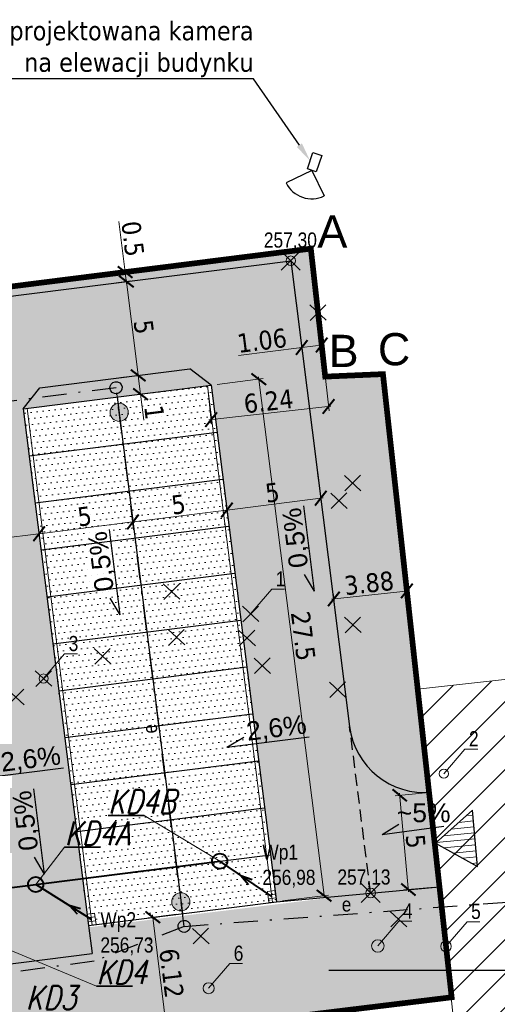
# Model space of a CAD drawing. Header units: metres. Extents: x 6555777 to 6555964, y 5574062 to 5574197.
# Tile 3 of 5: x 6555806 to 6555832, y 5574130 to 5574182. Entities that reach past the tile are written whole.
import ezdxf
from ezdxf import colors
from ezdxf.entities.mleader import LeaderData, LeaderLine
from ezdxf.enums import TextEntityAlignment as Align
from ezdxf.math import Vec2, Vec3

# ---------------------------------------------------------------- set-up
doc = ezdxf.new("R2010")
doc.units = ezdxf.units.M
doc.header["$PDMODE"] = 35
doc.header["$PDSIZE"] = 0.5
doc.linetypes.add('DASHDOT', pattern=[25.4, 12.7, -6.35, 0, -6.35])
doc.linetypes.add('HIDDEN', pattern=[9.525, 6.35, -3.175])
for name, color, linetype, lineweight in [('!EE_KABEL_OSW', 1, 'Continuous', 30), ('00 tekst', 6, 'Continuous', 35), ('__drzewa inw', 92, 'Continuous', 15), ('__kd', 94, 'Continuous', 40), ('__krawężniki', 152, 'Continuous', 30), ('__likwidacje', 1, 'Continuous', 30), ('__MGB_JT_odległości', 6, 'Continuous', 90), ('__ogrodzenie', 7, 'FENCELINE1', 30), ('__opisy', 7, 'Continuous', 0), ('__rzędne', 4, 'Continuous', 15), ('__spadki', 7, 'Continuous', 30), ('__szraf kostka', 251, 'Continuous', 5), ('__szraf zieleń', 3, 'Continuous', 5), ('__tt', 30, 'Continuous', 30), ('__wpusty', 5, 'Continuous', 5), ('__wymiary', 7, 'Continuous', 5), ('__ściek', 5, 'Continuous', 5), ('OPISY_KAMA', 7, 'Continuous', 0)]:
    doc.layers.add(name, color=color, linetype=linetype, lineweight=lineweight)
for name, color, linetype in [('__miejsca postojowe', 7, 'Continuous'), ('przewód elektroenergetyczny podziemny', 7, 'Continuous'), ('przewód kanalizacyjny-Atr1', 7, 'Continuous')]:
    doc.layers.add(name, color=color, linetype=linetype)
doc.layers.add('__zakres inw.', color=7, linetype='Continuous', lineweight=0, true_color=0xf62c8b)
doc.layers.get('__MGB_JT_odległości').off()
doc.styles.add('arial narrow', font='ARIALN.TTF', dxfattribs={"height": 0.8})
doc.styles.add('KLASY', font='SIMPLEX', dxfattribs={"width": 0.8, "oblique": 15.000029, "height": 1.25})
doc.styles.add('maciek', font='tahoma.ttf', dxfattribs={"height": 1})
doc.styles.get("Standard").update_dxf_attribs({"font": 'arial.ttf'})
doc.styles.add('SUPX', font='txt', dxfattribs={"width": 0.9, "height": 0.75})
doc.linetypes.add('FENCELINE1', pattern='A,6.35,-2.54,[133,ltypeshp.shx,S=2.54,R=0,X=-2.54,Y=0],-2.54,25.4', length=36.83)
doc.dimstyles.new('maciek', dxfattribs={"dimtxt": 1, "dimasz": 0.7, "dimexe": 0.24, "dimexo": 0.32, "dimgap": 0.1, "dimtad": 1, "dimrnd": 0.01, "dimdsep": 46, "dimtxsty": 'maciek', "dimblk": 'ARCHTICK', "dimcen": 0.2, "dimdle": 0.12, "dimclrd": 256, "dimclre": 256, "dimclrt": 256, "dimadec": 0, "dimazin": 2, "dimtfac": 1, "dimtofl": 0, "dimtmove": 0, "dimatfit": 3, "dimldrblk": 'ARCHTICK', "dimfxl": 1, "dimtolj": 1, "dimtzin": 0, "dimlwd": -1, "dimlwe": -1, "dimarcsym": 0})

# ---------------------------------------------------------------- blocks, each defined once
blk = doc.blocks.new('*U8')
at = {"linetype": 'Continuous', "lineweight": 15}
h = blk.add_hatch(color=0, dxfattribs=at)
h.dxf.hatch_style = 1
edge = h.paths.add_edge_path()
edge.add_arc((1307, 0), 481, 0, 360)
at = {"color": 0, "linetype": 'Continuous', "lineweight": 15}
blk.add_line((826, 0), (322, 0), dxfattribs=at)
blk.add_circle((1307, 0), 481, dxfattribs=at)
at = {"color": 0, "linetype": 'Continuous', "lineweight": 25}
blk.add_ellipse((0, 0), major_axis=(322, 1), ratio=1, start_param=3.141543, end_param=9.424728, dxfattribs=at)
blk = doc.blocks.new('wjazd')
at = {"layer": 'OPISY_KAMA', "lineweight": 5, "ltscale": 4}
h = blk.add_hatch(dxfattribs=at)
h.set_pattern_fill('LINE', color=6, scale=0.1, angle=90)
h.set_pattern_definition([(90, (-6554059.89814, -5572993.2684), (-0.3175, 2e-17), [])])
h.paths.add_polyline_path([(1656.293, 1286.896), (1654.732, 1288.999), (1653.303, 1286.896)])
at = {"layer": 'OPISY_KAMA', "color": 6, "lineweight": 30, "ltscale": 4}
for p, q in [((1654.732, 1288.999), (1653.303, 1286.896)), ((1656.293, 1286.896), (1654.732, 1288.999)), ((1653.303, 1286.896), (1656.293, 1286.896))]:
    blk.add_line(p, q, dxfattribs=at)
blk = doc.blocks.new('kamera')
at = {"layer": '__tt'}
for q in [(1654.016, 1252.961), (1654.016, 1250.84)]:
    blk.add_line((1655.077, 1251.901), q, dxfattribs=at)
blk.add_lwpolyline([(1655.077, 1252.147), (1655.988, 1252.147), (1655.988, 1251.654), (1655.077, 1251.654)], close=True, dxfattribs=at)
blk.add_arc((1655.077, 1251.901), 1.5, 135, 225, dxfattribs=at)
blk = doc.blocks.new('wpust')
at = {"layer": '__wpusty'}
for p, q in [((6549616.479, 5571710.122), (6549616.116, 5571709.953)), ((6549616.564, 5571709.941), (6549616.201, 5571709.772))]:
    blk.add_line(p, q, dxfattribs=at)
blk.add_lwpolyline([(6549616.286, 5571709.59), (6549616.032, 5571710.134), (6549616.394, 5571710.303), (6549616.648, 5571709.76)], close=True, dxfattribs=at)
blk = doc.blocks.new('_ArchTick')
at = {"color": 0, "linetype": 'ByBlock', "const_width": 0.15}
blk.add_lwpolyline([(-0.5, -0.5), (0.5, 0.5)], dxfattribs=at)
blk = doc.blocks.new('*D14')
at = {"layer": '__wymiary'}
for p, q in [((6555810.996, 5574167.768), (6555812.151, 5574167.914)), ((6555812.555, 5574162.805), (6555811.897, 5574168.003)), ((6555811.623, 5574162.808), (6555812.778, 5574162.954))]:
    blk.add_line(p, q, dxfattribs=at)
at = {"layer": 'Defpoints', "color": 0}
for p in [(6555810.678, 5574167.728), (6555811.913, 5574167.884), (6555811.305, 5574162.768)]:
    blk.add_point(p, dxfattribs=at)
at = {"layer": '__wymiary', "linetype": 'ByBlock', "xscale": 0.7, "yscale": 0.7, "zscale": 0.7}
for p, rotation in [((6555811.913, 5574167.884), 97.20308113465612), ((6555812.539, 5574162.924), 277.2030811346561)]:
    blk.add_blockref('_ArchTick', p, dxfattribs=dict(at, rotation=rotation))
at = {"layer": '__wymiary', "insert": (6555812.832, 5574165.48), "char_height": 1, "attachment_point": 5, "rotation": 277.2031, "style": 'maciek'}
blk.add_mtext('\\A1;5', dxfattribs=at)
blk = doc.blocks.new('*D15')
at = {"layer": '__wymiary'}
for p, q in [((6555822.019, 5574157.751), (6555822.215, 5574156.198)), ((6555817.058, 5574157.124), (6555817.255, 5574155.571)), ((6555817.106, 5574155.794), (6555822.304, 5574156.451))]:
    blk.add_line(p, q, dxfattribs=at)
at = {"layer": 'Defpoints', "color": 0}
for p in [(6555821.979, 5574158.069), (6555817.018, 5574157.442), (6555822.185, 5574156.436)]:
    blk.add_point(p, dxfattribs=at)
at = {"layer": '__wymiary', "linetype": 'ByBlock', "xscale": 0.7, "yscale": 0.7, "zscale": 0.7}
for p, rotation in [((6555822.185, 5574156.436), 7.203080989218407), ((6555817.225, 5574155.809), 187.2030809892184)]:
    blk.add_blockref('_ArchTick', p, dxfattribs=dict(at, rotation=rotation))
at = {"layer": '__wymiary', "insert": (6555819.628, 5574156.728), "char_height": 1, "attachment_point": 5, "rotation": 7.2031, "style": 'maciek'}
blk.add_mtext('\\A1;5', dxfattribs=at)
blk = doc.blocks.new('*D16')
at = {"layer": '__wymiary'}
for p, q in [((6555807.371, 5574154.025), (6555807.274, 5574154.793)), ((6555802.224, 5574153.913), (6555807.423, 5574154.57)), ((6555802.41, 5574153.398), (6555802.313, 5574154.166))]:
    blk.add_line(p, q, dxfattribs=at)
at = {"layer": 'Defpoints', "color": 0}
for p in [(6555807.304, 5574154.555), (6555807.411, 5574153.708), (6555802.45, 5574153.081)]:
    blk.add_point(p, dxfattribs=at)
at = {"layer": '__wymiary', "linetype": 'ByBlock', "xscale": 0.7, "yscale": 0.7, "zscale": 0.7}
for p, rotation in [((6555807.304, 5574154.555), 7.203081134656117), ((6555802.343, 5574153.928), 187.2030811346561)]:
    blk.add_blockref('_ArchTick', p, dxfattribs=dict(at, rotation=rotation))
at = {"layer": '__wymiary', "insert": (6555804.747, 5574154.847), "char_height": 1, "attachment_point": 5, "rotation": 7.2031, "style": 'maciek'}
blk.add_mtext('\\A1;5', dxfattribs=at)
blk = doc.blocks.new('*D19')
at = {"layer": '__wymiary'}
for p, q in [((6555816.709, 5574162.443), (6555819.15, 5574162.751)), ((6555818.897, 5574162.84), (6555822.375, 5574135.319)), ((6555820.157, 5574135.16), (6555822.598, 5574135.468))]:
    blk.add_line(p, q, dxfattribs=at)
at = {"layer": 'Defpoints', "color": 0}
for p in [(6555816.391, 5574162.402), (6555822.36, 5574135.438), (6555819.839, 5574135.119)]:
    blk.add_point(p, dxfattribs=at)
at = {"layer": '__wymiary', "linetype": 'ByBlock', "xscale": 0.7, "yscale": 0.7, "zscale": 0.7}
for p, rotation in [((6555818.912, 5574162.721), 97.20308122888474), ((6555822.36, 5574135.438), 277.2030812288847)]:
    blk.add_blockref('_ArchTick', p, dxfattribs=dict(at, rotation=rotation))
at = {"layer": '__wymiary', "insert": (6555821.252, 5574149.157), "char_height": 1, "attachment_point": 5, "rotation": 277.2031, "style": 'maciek'}
blk.add_mtext('\\A1;27.5', dxfattribs=at)
blk = doc.blocks.new('*D23')
at = {"layer": '__wymiary'}
for p, q in [((6555807.185, 5574154.54), (6555812.383, 5574155.197)), ((6555812.331, 5574154.652), (6555812.234, 5574155.42)), ((6555807.371, 5574154.025), (6555807.274, 5574154.793))]:
    blk.add_line(p, q, dxfattribs=at)
at = {"layer": 'Defpoints', "color": 0}
for p in [(6555812.264, 5574155.182), (6555812.371, 5574154.335), (6555807.411, 5574153.708)]:
    blk.add_point(p, dxfattribs=at)
at = {"layer": '__wymiary', "linetype": 'ByBlock', "xscale": 0.7, "yscale": 0.7, "zscale": 0.7}
for p, rotation in [((6555812.264, 5574155.182), 7.203080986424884), ((6555807.304, 5574154.555), 187.2030809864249)]:
    blk.add_blockref('_ArchTick', p, dxfattribs=dict(at, rotation=rotation))
at = {"layer": '__wymiary', "insert": (6555809.707, 5574155.474), "char_height": 1, "attachment_point": 5, "rotation": 7.2031, "style": 'maciek'}
blk.add_mtext('\\A1;5', dxfattribs=at)
blk = doc.blocks.new('*D24')
at = {"layer": '__wymiary'}
for p, q in [((6555812.145, 5574155.167), (6555817.344, 5574155.824)), ((6555817.292, 5574155.279), (6555817.195, 5574156.047)), ((6555812.331, 5574154.652), (6555812.234, 5574155.42))]:
    blk.add_line(p, q, dxfattribs=at)
at = {"layer": 'Defpoints', "color": 0}
for p in [(6555817.225, 5574155.809), (6555817.332, 5574154.962), (6555812.371, 5574154.335)]:
    blk.add_point(p, dxfattribs=at)
at = {"layer": '__wymiary', "linetype": 'ByBlock', "xscale": 0.7, "yscale": 0.7, "zscale": 0.7}
for p, rotation in [((6555817.225, 5574155.809), 7.203081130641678), ((6555812.264, 5574155.182), 187.2030811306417)]:
    blk.add_blockref('_ArchTick', p, dxfattribs=dict(at, rotation=rotation))
at = {"layer": '__wymiary', "insert": (6555814.668, 5574156.101), "char_height": 1, "attachment_point": 5, "rotation": 7.2031, "style": 'maciek'}
blk.add_mtext('\\A1;5', dxfattribs=at)
blk = doc.blocks.new('*D25')
at = {"layer": '__wymiary'}
for p, q in [((6555811.623, 5574162.808), (6555812.778, 5574162.954)), ((6555812.524, 5574163.043), (6555812.665, 5574161.931)), ((6555811.748, 5574161.816), (6555812.903, 5574161.962)), ((6555812.665, 5574161.931), (6555812.839, 5574160.555))]:
    blk.add_line(p, q, dxfattribs=at)
at = {"layer": 'Defpoints', "color": 0}
for p in [(6555811.305, 5574162.768), (6555812.665, 5574161.931), (6555811.431, 5574161.775)]:
    blk.add_point(p, dxfattribs=at)
at = {"layer": '__wymiary', "linetype": 'ByBlock', "xscale": 0.7, "yscale": 0.7, "zscale": 0.7}
for p, rotation in [((6555812.539, 5574162.924), 97.20308114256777), ((6555812.665, 5574161.931), 277.2030811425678)]:
    blk.add_blockref('_ArchTick', p, dxfattribs=dict(at, rotation=rotation))
at = {"layer": '__wymiary', "insert": (6555813.393, 5574160.971), "char_height": 1, "attachment_point": 5, "rotation": 277.2031, "style": 'maciek'}
blk.add_mtext('\\A1;1', dxfattribs=at)
blk = doc.blocks.new('*D26')
at = {"layer": '__wymiary'}
for p, q in [((6555822.757, 5574151.099), (6555826.852, 5574151.55)), ((6555826.822, 5574150.725), (6555826.706, 5574151.776)), ((6555822.966, 5574150.3), (6555822.85, 5574151.35))]:
    blk.add_line(p, q, dxfattribs=at)
at = {"layer": 'Defpoints', "color": 0}
for p in [(6555826.733, 5574151.537), (6555823.001, 5574149.982), (6555826.857, 5574150.407)]:
    blk.add_point(p, dxfattribs=at)
at = {"layer": '__wymiary', "linetype": 'ByBlock', "xscale": 0.7, "yscale": 0.7, "zscale": 0.7}
for p, rotation in [((6555822.876, 5574151.112), 186.2930878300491), ((6555826.733, 5574151.537), 6.293087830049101)]:
    blk.add_blockref('_ArchTick', p, dxfattribs=dict(at, rotation=rotation))
at = {"layer": '__wymiary', "insert": (6555824.736, 5574151.943), "char_height": 1, "attachment_point": 5, "rotation": 6.2931, "style": 'maciek'}
blk.add_mtext('\\A1;3.88', dxfattribs=at)
blk = doc.blocks.new('*D27')
at = {"layer": '__wymiary'}
for p, q in [((6555814.561, 5574134.454), (6555813.074, 5574134.272)), ((6555813.298, 5574134.42), (6555814.07, 5574128.11)), ((6555815.305, 5574128.382), (6555813.818, 5574128.2))]:
    blk.add_line(p, q, dxfattribs=at)
at = {"layer": 'Defpoints', "color": 0}
for p in [(6555814.879, 5574134.493), (6555814.056, 5574128.229), (6555815.622, 5574128.421)]:
    blk.add_point(p, dxfattribs=at)
at = {"layer": '__wymiary', "linetype": 'ByBlock', "xscale": 0.7, "yscale": 0.7, "zscale": 0.7}
for p, rotation in [((6555813.312, 5574134.301), 96.98105740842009), ((6555814.056, 5574128.229), 276.9810574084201)]:
    blk.add_blockref('_ArchTick', p, dxfattribs=dict(at, rotation=rotation))
at = {"layer": '__wymiary', "insert": (6555814.3, 5574131.34), "char_height": 1, "attachment_point": 5, "rotation": 276.9811, "style": 'maciek'}
blk.add_mtext('\\A1;6.12', dxfattribs=at)
blk = doc.blocks.new('*D29')
at = {"layer": '__wymiary'}
for p, q in [((6555811.85, 5574168.38), (6555811.513, 5574171.049)), ((6555810.933, 5574168.264), (6555812.088, 5574168.41)), ((6555811.928, 5574167.765), (6555811.85, 5574168.38)), ((6555810.996, 5574167.768), (6555812.151, 5574167.914))]:
    blk.add_line(p, q, dxfattribs=at)
at = {"layer": 'Defpoints', "color": 0}
for p in [(6555810.616, 5574168.224), (6555811.85, 5574168.38), (6555810.678, 5574167.728)]:
    blk.add_point(p, dxfattribs=at)
at = {"layer": '__wymiary', "linetype": 'ByBlock', "xscale": 0.7, "yscale": 0.7, "zscale": 0.7}
for p, rotation in [((6555811.85, 5574168.38), 97.20308109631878), ((6555811.913, 5574167.884), 277.2030810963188)]:
    blk.add_blockref('_ArchTick', p, dxfattribs=dict(at, rotation=rotation))
at = {"layer": '__wymiary', "insert": (6555812.253, 5574170.14), "char_height": 1, "attachment_point": 5, "rotation": 277.2031, "style": 'maciek'}
blk.add_mtext('\\A1;0.5', dxfattribs=at)
blk = doc.blocks.new('*D30')
at = {"layer": '__wymiary'}
for p, q in [((6555822.354, 5574164.544), (6555821.179, 5574164.396)), ((6555821.179, 5574164.396), (6555817.834, 5574163.973)), ((6555821.198, 5574164.251), (6555821.209, 5574164.158)), ((6555822.253, 5574164.384), (6555822.265, 5574164.291))]:
    blk.add_line(p, q, dxfattribs=at)
at = {"layer": 'Defpoints', "color": 0}
for p in [(6555821.157, 5574164.568), (6555822.213, 5574164.701), (6555821.179, 5574164.396)]:
    blk.add_point(p, dxfattribs=at)
at = {"layer": '__wymiary', "linetype": 'ByBlock', "xscale": 0.7, "yscale": 0.7, "zscale": 0.7}
for p, rotation in [((6555821.179, 5574164.396), 187.2030810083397), ((6555822.235, 5574164.529), 7.203081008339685)]:
    blk.add_blockref('_ArchTick', p, dxfattribs=dict(at, rotation=rotation))
at = {"layer": '__wymiary', "insert": (6555819.081, 5574164.756), "char_height": 1, "attachment_point": 5, "rotation": 7.2031, "style": 'maciek'}
blk.add_mtext('\\A1;1.06', dxfattribs=at)
blk = doc.blocks.new('*D31')
at = {"layer": '__wymiary'}
for p, q in [((6555827.726, 5574140.869), (6555826.116, 5574140.72)), ((6555826.344, 5574140.861), (6555826.825, 5574135.644)), ((6555828.186, 5574135.89), (6555826.575, 5574135.741))]:
    blk.add_line(p, q, dxfattribs=at)
at = {"layer": 'Defpoints', "color": 0}
for p in [(6555828.045, 5574140.898), (6555828.504, 5574135.919), (6555826.814, 5574135.763)]:
    blk.add_point(p, dxfattribs=at)
at = {"layer": '__wymiary', "linetype": 'ByBlock', "xscale": 0.7, "yscale": 0.7, "zscale": 0.7}
for p, rotation in [((6555826.355, 5574140.742), 95.27282044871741), ((6555826.814, 5574135.763), 275.2728204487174)]:
    blk.add_blockref('_ArchTick', p, dxfattribs=dict(at, rotation=rotation))
at = {"layer": '__wymiary', "insert": (6555827.192, 5574138.309), "char_height": 1, "attachment_point": 5, "rotation": 275.2728, "style": 'maciek'}
blk.add_mtext('\\A1;5', dxfattribs=at)
blk = doc.blocks.new('*D34')
at = {"layer": '__wymiary'}
for p, q in [((6555822.432, 5574162.757), (6555822.624, 5574161.044)), ((6555816.229, 5574162.059), (6555816.421, 5574160.347)), ((6555816.275, 5574160.572), (6555822.717, 5574161.296))]:
    blk.add_line(p, q, dxfattribs=at)
at = {"layer": 'Defpoints', "color": 0}
for p in [(6555822.396, 5574163.075), (6555816.193, 5574162.377), (6555822.597, 5574161.283)]:
    blk.add_point(p, dxfattribs=at)
at = {"layer": '__wymiary', "linetype": 'ByBlock', "xscale": 0.7, "yscale": 0.7, "zscale": 0.7}
for p, rotation in [((6555822.597, 5574161.283), 6.414601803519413), ((6555816.394, 5574160.585), 186.4146018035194)]:
    blk.add_blockref('_ArchTick', p, dxfattribs=dict(at, rotation=rotation))
at = {"layer": '__wymiary', "insert": (6555819.426, 5574161.551), "char_height": 1, "attachment_point": 5, "rotation": 6.4146, "style": 'maciek'}
blk.add_mtext('\\A1;6.24', dxfattribs=at)

msp = doc.modelspace()

# ---------------------------------------------------------------- hatches: boundary and pattern name
at = {"layer": '__opisy', "transparency": 33554687}
h = msp.add_hatch(dxfattribs=at)
h.set_pattern_fill('ANSI31', color=256, scale=0.4)
h.set_pattern_definition([(45, (6554279.3074, 5572927.1525), (-0.8980256, 0.8980256), [])])
h.paths.add_polyline_path([(6555827.301, 5574146.339), (6555833.796, 5574147.063), (6555837.038, 5574107.081), (6555839.94, 5574104.9), (6555829.768, 5574103.437), (6555831.672, 5574106.152)])
at = {"layer": '__szraf kostka'}
h = msp.add_hatch(dxfattribs=at)
h.set_pattern_fill('DOTS', color=256, scale=0.2, angle=5)
h.paths.add_polyline_path([(6555808.978, 5574141.306), (6555808.665, 5574143.787), (6555808.351, 5574146.267), (6555808.038, 5574148.747), (6555807.724, 5574151.227), (6555807.411, 5574153.708), (6555807.097, 5574156.188), (6555806.784, 5574158.668), (6555806.47, 5574161.149), (6555807.337, 5574162.266), (6555815.274, 5574163.269), (6555816.391, 5574162.402), (6555816.705, 5574159.922), (6555817.018, 5574157.442), (6555817.332, 5574154.962), (6555817.645, 5574152.481), (6555817.959, 5574150.001), (6555818.272, 5574147.521), (6555818.586, 5574145.041), (6555818.899, 5574142.56), (6555819.213, 5574140.08), (6555819.526, 5574137.6), (6555819.839, 5574135.119), (6555828.454, 5574135.914), (6555827.904, 5574140.887, -0.39413), (6555823.709, 5574144.379), (6555820.6, 5574168.982), (6555785.876, 5574164.593), (6555790.264, 5574129.87), (6555810.106, 5574132.377), (6555809.918, 5574133.866), (6555809.605, 5574136.346), (6555809.291, 5574138.826)])
h.paths.add_polyline_path([(6555792.455, 5574160.385), (6555800.392, 5574161.388), (6555801.51, 5574160.522), (6555801.823, 5574158.041), (6555802.137, 5574155.561), (6555802.45, 5574153.081), (6555802.764, 5574150.601), (6555803.077, 5574148.12), (6555803.391, 5574145.64), (6555803.704, 5574143.16), (6555804.017, 5574140.679), (6555804.331, 5574138.199), (6555803.464, 5574137.082), (6555795.527, 5574136.079), (6555794.41, 5574136.945), (6555794.096, 5574139.426), (6555793.783, 5574141.906), (6555793.469, 5574144.386), (6555793.156, 5574146.866), (6555792.843, 5574149.347), (6555792.529, 5574151.827), (6555792.216, 5574154.307), (6555791.902, 5574156.787), (6555791.589, 5574159.268)], flags=16)
at = {"layer": '__szraf kostka', "lineweight": 20, "true_color": 0xff8080}
h = msp.add_hatch(dxfattribs=at)
h.set_pattern_fill('DOTS', color=11, scale=0.2, angle=6.324)
h.set_pattern_definition([(6.32402, (6555966.9582, 5574206.81475), (0.12281104, 0.33305444), [0, -0.3175])])
h.paths.add_polyline_path([(6555809.918, 5574133.866), (6555819.839, 5574135.119), (6555816.391, 5574162.402), (6555806.47, 5574161.149)])
at = {"layer": '__szraf zieleń'}
h = msp.add_hatch(dxfattribs=at)
h.set_pattern_fill('DOTS', color=256, scale=0.2, angle=5)
h.paths.add_polyline_path([(6555802.724, 5574126.84), (6555809.82, 5574127.71), (6555829.1, 5574130.07), (6555828.454, 5574135.914), (6555822.478, 5574135.363), (6555822.485, 5574135.305), (6555809.931, 5574133.768), (6555810.106, 5574132.377), (6555790.264, 5574129.87), (6555785.876, 5574164.593), (6555820.6, 5574168.982), (6555823.709, 5574144.379, 0.39413), (6555827.904, 5574140.887), (6555825.46, 5574162.99), (6555822.42, 5574162.86), (6555821.66, 5574169.62), (6555784.63, 5574164.94), (6555787.18, 5574145.14), (6555787.34, 5574145.17), (6555789.92, 5574125.27), (6555789.444, 5574129.242), (6555790.259, 5574129.339), (6555790.637, 5574126.182), (6555795.482, 5574126.762), (6555795.104, 5574129.919), (6555795.799, 5574130.003), (6555796.177, 5574126.845), (6555801.817, 5574127.52), (6555801.439, 5574130.678), (6555802.253, 5574130.775)])
h = msp.add_hatch(dxfattribs=at)
h.set_pattern_fill('DOTS', color=256, scale=0.2, angle=5)
h.paths.add_polyline_path([(6555794.41, 5574136.945), (6555795.527, 5574136.079), (6555803.464, 5574137.082), (6555804.331, 5574138.199), (6555799.37, 5574137.572), (6555794.41, 5574136.945)])
h.paths.add_polyline_path([(6555796.549, 5574159.895), (6555801.51, 5574160.522), (6555800.392, 5574161.388), (6555792.455, 5574160.385), (6555791.589, 5574159.268)])
h.paths.add_polyline_path([(6555811.431, 5574161.775), (6555816.391, 5574162.402), (6555815.274, 5574163.269), (6555807.337, 5574162.266), (6555806.47, 5574161.149)])

# ---------------------------------------------------------------- linework, layer by layer
at = {"layer": '00 tekst', "color": 7, "lineweight": 35}
for p, q in [((6555810.949, 5574139.668, -20.28), (6555812.853, 5574139.668, -20.28)), ((6555808.648, 5574137.994, -20.28), (6555810.552, 5574137.994, -20.28)), ((6555810.335, 5574130.66, -20.28), (6555812.239, 5574130.66, -20.28))]:
    msp.add_line(p, q, dxfattribs=at)
at = {"layer": '00 tekst', "color": 7, "lineweight": 13}
for p, q in [((6555812.853, 5574139.668, -20.28), (6555816.847, 5574137.261)), ((6555808.648, 5574137.994, -20.28), (6555807.125, 5574136.032)), ((6555810.335, 5574130.66, -20.28), (6555799.684, 5574135.092))]:
    msp.add_line(p, q, dxfattribs=at)
at = {"layer": '__drzewa inw'}
for points, elevation in [([(6555818.479, 5574150.324), (6555819.594, 5574151.627), (6555820.271, 5574151.627)], 257.441), ([(6555807.54, 5574146.91), (6555808.655, 5574148.213), (6555809.332, 5574148.213)], 257.392), ([(6555825.2, 5574132.78), (6555826.315, 5574134.083), (6555826.992, 5574134.083)], 257.046), ([(6555828.8, 5574132.76), (6555829.915, 5574134.063), (6555830.592, 5574134.063)], 257.202), ([(6555816.26, 5574130.55), (6555817.375, 5574131.853), (6555818.052, 5574131.853)], 256.98)]:
    msp.add_lwpolyline(points, dxfattribs=dict(at, elevation=elevation))
msp.add_lwpolyline([(6555828.687, 5574141.883), (6555829.802, 5574143.185), (6555830.479, 5574143.185)], dxfattribs=at)
for centre, radius in [((6555807.54, 5574146.91, 257.392), 0.24), ((6555828.687, 5574141.883), 0.24), ((6555825.2, 5574132.78, 257.046), 0.33), ((6555828.8, 5574132.76, 257.202), 0.28), ((6555816.26, 5574130.55, 256.98), 0.29)]:
    msp.add_circle(centre, radius, dxfattribs=at)
at = {"layer": '__kd'}
for p, q in [((6555799.684, 5574135.092), (6555816.847, 5574137.261)), ((6555819.603, 5574135.392), (6555816.847, 5574137.261)), ((6555817.954, 5574136.509), (6555818.371, 5574136.028)), ((6555817.954, 5574136.509), (6555818.555, 5574136.3)), ((6555810.079, 5574134.188), (6555807.125, 5574136.032)), ((6555808.887, 5574134.943), (6555809.319, 5574134.476)), ((6555808.887, 5574134.943), (6555809.494, 5574134.753))]:
    msp.add_line(p, q, dxfattribs=at)
for centre in [(6555816.847, 5574137.261), (6555807.125, 5574136.032)]:
    msp.add_circle(centre, 0.4, dxfattribs=at)
at = {"layer": '__krawężniki'}
for p, q in [((6555785.876, 5574164.593), (6555820.6, 5574168.982)), ((6555820.6, 5574168.982), (6555823.709, 5574144.379)), ((6555807.337, 5574162.266), (6555815.274, 5574163.269)), ((6555816.391, 5574162.402), (6555815.274, 5574163.269)), ((6555806.47, 5574161.149), (6555816.391, 5574162.402)), ((6555806.47, 5574161.149), (6555807.337, 5574162.266)), ((6555819.839, 5574135.119), (6555828.454, 5574135.914)), ((6555809.918, 5574133.866), (6555819.839, 5574135.119)), ((6555809.918, 5574133.866), (6555810.106, 5574132.377)), ((6555790.264, 5574129.87), (6555810.106, 5574132.377))]:
    msp.add_line(p, q, dxfattribs=at)
msp.add_arc((6555827.677, 5574144.881), 4, 187.2031, 275.2728, dxfattribs=at)
at = {"layer": '__likwidacje', "color": 1}
for p, q in [((6555822.475, 5574165.834), (6555821.605, 5574166.646)), ((6555821.628, 5574165.826), (6555822.452, 5574166.654)), ((6555824.31, 5574156.826), (6555823.441, 5574157.638)), ((6555823.463, 5574156.818), (6555824.288, 5574157.646)), ((6555823.585, 5574155.894), (6555822.715, 5574156.706)), ((6555822.738, 5574155.886), (6555823.562, 5574156.714)), ((6555814.736, 5574151.097), (6555813.867, 5574151.909)), ((6555813.89, 5574151.089), (6555814.714, 5574151.917)), ((6555818.914, 5574149.918, 257.441), (6555818.044, 5574150.73, 257.441)), ((6555818.067, 5574149.91, 257.441), (6555818.891, 5574150.738, 257.441)), ((6555824.315, 5574149.334), (6555823.445, 5574150.146)), ((6555823.468, 5574149.326), (6555824.292, 5574150.154)), ((6555814.997, 5574148.687), (6555814.127, 5574149.499)), ((6555814.15, 5574148.679), (6555814.974, 5574149.507)), ((6555818.729, 5574148.637), (6555817.859, 5574149.448)), ((6555817.882, 5574148.629), (6555818.706, 5574149.456)), ((6555811.09, 5574147.683), (6555810.221, 5574148.494)), ((6555810.243, 5574147.675), (6555811.067, 5574148.502)), ((6555819.534, 5574147.182), (6555818.665, 5574147.993)), ((6555818.687, 5574147.174), (6555819.512, 5574148.001)), ((6555807.975, 5574146.504, 257.392), (6555807.105, 5574147.316, 257.392)), ((6555807.128, 5574146.496, 257.392), (6555807.952, 5574147.324, 257.392)), ((6555806.512, 5574145.52), (6555805.643, 5574146.332)), ((6555805.666, 5574145.512), (6555806.49, 5574146.34)), ((6555823.515, 5574145.914, 257.036), (6555822.645, 5574146.726, 257.036)), ((6555822.668, 5574145.906, 257.036), (6555823.492, 5574146.734, 257.036)), ((6555826.725, 5574133.794), (6555825.855, 5574134.606)), ((6555825.878, 5574133.786), (6555826.702, 5574134.614)), ((6555816.285, 5574132.899), (6555815.415, 5574133.711)), ((6555815.438, 5574132.891), (6555816.262, 5574133.719))]:
    msp.add_line(p, q, dxfattribs=at)
at = {"layer": '__miejsca postojowe'}
for p, q in [((6555816.391, 5574162.402), (6555819.839, 5574135.119)), ((6555811.431, 5574161.775), (6555814.879, 5574134.493)), ((6555806.47, 5574161.149), (6555809.918, 5574133.866)), ((6555806.784, 5574158.668), (6555816.705, 5574159.922)), ((6555807.097, 5574156.188), (6555817.018, 5574157.442)), ((6555807.411, 5574153.708), (6555817.332, 5574154.962)), ((6555807.724, 5574151.227), (6555817.645, 5574152.481)), ((6555808.038, 5574148.747), (6555817.959, 5574150.001)), ((6555808.351, 5574146.267), (6555818.272, 5574147.521)), ((6555808.665, 5574143.787), (6555818.586, 5574145.041)), ((6555808.978, 5574141.306), (6555818.899, 5574142.56)), ((6555809.291, 5574138.826), (6555819.213, 5574140.08)), ((6555809.605, 5574136.346), (6555819.526, 5574137.6))]:
    msp.add_line(p, q, dxfattribs=at)
at = {"layer": '__ogrodzenie', "ltscale": 0.07}
msp.add_line((6555784.821, 5574164.964), (6555821.66, 5574169.62), dxfattribs=at)
at = {"layer": '__opisy'}
msp.add_lwpolyline([(6555827.301, 5574146.339), (6555833.796, 5574147.063), (6555837.038, 5574107.081), (6555839.94, 5574104.9), (6555829.768, 5574103.437), (6555831.672, 5574106.152), (6555827.301, 5574146.339)], dxfattribs=at)
at = {"layer": '__rzędne'}
for p in [(6555820.6, 5574168.982), (6555824.821, 5574135.579)]:
    msp.add_point(p, dxfattribs=at)
at = {"layer": '__spadki'}
for p, q in [((6555821.857, 5574151.516), (6555821.327, 5574152.409)), ((6555811.595, 5574150.269), (6555811.066, 5574151.161)), ((6555817.226, 5574143.275), (6555818.119, 5574143.805)), ((6555825.425, 5574138.673), (6555826.313, 5574139.21)), ((6555807.599, 5574136.577), (6555807.069, 5574137.469))]:
    msp.add_line(p, q, dxfattribs=at)
at = {"layer": '__spadki', "linetype": 'HIDDEN', "ltscale": 0.1}
msp.add_line((6555824.821, 5574135.579), (6555823.709, 5574144.379), dxfattribs=at)
at = {"layer": '__spadki'}
for points in [[(6555821.857, 5574151.516), (6555821.286, 5574156.028)], [(6555811.595, 5574150.269), (6555811.025, 5574154.78)], [(6555817.226, 5574143.275), (6555821.572, 5574143.824)], [(6555804.244, 5574141.638), (6555808.59, 5574142.187)], [(6555807.599, 5574136.577), (6555807.029, 5574141.088)], [(6555825.425, 5574138.673), (6555828.683, 5574139.112)]]:
    msp.add_lwpolyline(points, dxfattribs=at)
at = {"layer": '__szraf kostka'}
msp.add_line((6555828.037, 5574139.683), (6555828.587, 5574134.713), dxfattribs=at)
at = {"layer": '__zakres inw.', "linetype": 'HIDDEN', "ltscale": 0.3}
msp.add_lwpolyline([(6555821.66, 5574169.62, 0.3, 0.3, 0), (6555822.42, 5574162.86, 0.3, 0.3, 0), (6555825.47, 5574162.99, 0.3, 0.3, 0), (6555829.1, 5574130.07, 0.3, 0.3, 0), (6555789.92, 5574125.27, 0.3, 0.3, 0), (6555787.295, 5574145.21, 0.3, 0.3, 0), (6555784.63, 5574164.94, 0.3, 0.3, 0), (6555821.66, 5574169.62, 0.3, 0.3, 0)], format="xyseb", dxfattribs=at)
at = {"layer": '__ściek'}
for p, q in [((6555816.193, 5574162.377), (6555819.641, 5574135.094)), ((6555816.391, 5574162.402), (6555819.839, 5574135.119)), ((6555809.918, 5574133.866), (6555806.47, 5574161.149)), ((6555810.117, 5574133.891), (6555806.669, 5574161.174))]:
    msp.add_line(p, q, dxfattribs=at)
at = {"layer": 'przewód elektroenergetyczny podziemny', "color": 1, "linetype": 'DASHDOT', "lineweight": 30, "ltscale": 0.1}
for points in [[(6555814.965, 5574133.815), (6555811.368, 5574162.272), (6555796.49, 5574160.362)], [(6555814.965, 5574133.815), (6555860.75, 5574137.26)], [(6555814.965, 5574133.815), (6555814.965, 5574133.815), (6555810.222, 5574131.977), (6555800.248, 5574130.628)]]:
    msp.add_lwpolyline(points, dxfattribs=at)

# ---------------------------------------------------------------- block references
at = {"layer": '!EE_KABEL_OSW', "xscale": 0.001, "yscale": 0.001, "zscale": 0.001}
for p, rotation in [((6555811.368, 5574162.272), 277.4668484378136), ((6555814.965, 5574133.815), 97.46684843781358)]:
    msp.add_blockref('*U8', p, dxfattribs=dict(at, rotation=rotation))
at = {"layer": '__MGB_JT_odległości', "rotation": 95.25355448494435}
msp.add_blockref('wjazd', (6557263.343, 5572608.457), dxfattribs=at)
at = {"layer": '__tt', "rotation": 71.10212006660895}
msp.add_blockref('kamera', (6556470.078, 5572202.419), dxfattribs=at)
at = {"layer": '__wpusty', "rotation": 162.1495184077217}
for p in [(14498054.321, 8869940.851), (14498044.797, 8869939.647)]:
    msp.add_blockref('wpust', p, dxfattribs=at)

# ---------------------------------------------------------------- texts
at = {"layer": '00 tekst', "color": 7, "style": 'KLASY', "oblique": 15, "width": 0.8}
for s, p in [('KD4B', (6555810.963, 5574139.776, -20.28)), ('KD4A', (6555808.662, 5574138.102, -20.28)), ('KD4', (6555810.349, 5574130.768, -20.28)), ('KD3', (6555806.616, 5574129.417, -20.28))]:
    msp.add_text(s, height=1.25, rotation=0.1748, dxfattribs=at).set_placement(p)
at = {"layer": '__drzewa inw', "char_height": 0.8, "width": 0.50969, "attachment_point": 1, "style": 'arial narrow'}
for s, insert in [('1', (6555819.806, 5574152.573)), ('3', (6555808.867, 5574149.159, -0.049)), ('2', (6555830.014, 5574144.131, -257.441)), ('4', (6555826.527, 5574135.029, -0.395)), ('5', (6555830.127, 5574135.009, -0.239)), ('6', (6555817.587, 5574132.799, -0.461))]:
    msp.add_mtext(s, dxfattribs=dict(at, insert=insert))
at = {"layer": '__rzędne', "char_height": 0.8, "width": 2.70985, "attachment_point": 1, "style": 'arial narrow'}
for s, insert in [('257,30', (6555819.178, 5574170.474)), ('257,13', (6555823.065, 5574136.824))]:
    msp.add_mtext(s, dxfattribs=dict(at, insert=insert))
at = {"layer": '__spadki', "char_height": 1, "attachment_point": 1}
for s, insert, width, rotation in [('0,5%', (6555820.528, 5574152.694), 3.18417, 97.2031), ('0,5%', (6555810.266, 5574151.446), 3.18417, 97.2031), ('2,6%', (6555818.197, 5574144.609), 2.0191, 7.2031), ('2,6%', (6555805.215, 5574142.972), 2.0191, 7.2031), ('0,5%', (6555806.27, 5574137.754), 3.18417, 97.2031)]:
    msp.add_mtext(s, dxfattribs=dict(at, insert=insert, width=width, rotation=rotation))
at = {"layer": '__spadki', "insert": (6555826.205, 5574140.32), "char_height": 1, "width": 2.0191, "attachment_point": 1}
msp.add_mtext('~5%', dxfattribs=at)
at = {"layer": '__wpusty', "char_height": 0.8, "width": 2.80327, "attachment_point": 1, "style": 'arial narrow'}
for s, insert in [('Wp1 256,98', (6555819.101, 5574138.141)), ('Wp2 256,73', (6555810.544, 5574134.566))]:
    msp.add_mtext(s, dxfattribs=dict(at, insert=insert))
at = {"layer": '__zakres inw.', "ltscale": 8, "char_height": 1.7, "width": 7.57804, "attachment_point": 1}
for s, insert in [('A', (6555822.006, 5574171.377)), ('B', (6555822.6, 5574165.067)), ('C', (6555825.202, 5574165.157))]:
    msp.add_mtext(s, dxfattribs=dict(at, insert=insert))
at = {"layer": 'przewód kanalizacyjny-Atr1', "color": 1, "style": 'SUPX', "width": 0.9}
for rotation, p in [(96.6928, (6555813.164, 5574144.249)), (0.0954, (6555823.546, 5574134.977))]:
    msp.add_text('e', height=0.75, rotation=rotation, dxfattribs=at).set_placement(p, align=Align.MIDDLE_CENTER)

# ---------------------------------------------------------------- dimensions: what is measured, and where the dimension line sits
at = {"layer": '__wymiary'}
for p1, p2, distance, picture, middle in [((6555810.678, 5574167.728), (6555810.616, 5574168.224), -1.244, '*D29', (6555812.253, 5574170.14)), ((6555811.305, 5574162.768), (6555810.678, 5574167.728), -1.244, '*D14', (6555812.832, 5574165.48)), ((6555822.213, 5574164.701), (6555821.157, 5574164.568), 0.173, '*D30', (6555819.081, 5574164.756)), ((6555811.305, 5574162.768), (6555811.431, 5574161.775), 1.244, '*D25', (6555813.393, 5574160.971)), ((6555816.193, 5574162.377), (6555822.396, 5574163.075), -1.803, '*D34', (6555819.426, 5574161.551)), ((6555816.391, 5574162.402), (6555819.839, 5574135.119), 2.541, '*D19', (6555821.252, 5574149.157)), ((6555817.018, 5574157.442), (6555821.979, 5574158.069), -1.646, '*D15', (6555819.628, 5574156.728)), ((6555812.371, 5574154.335), (6555817.332, 5574154.962), 0.854, '*D24', (6555814.668, 5574156.101)), ((6555807.411, 5574153.708), (6555812.371, 5574154.335), 0.854, '*D23', (6555809.707, 5574155.474)), ((6555802.45, 5574153.081), (6555807.411, 5574153.708), 0.854, '*D16', (6555804.747, 5574154.847)), ((6555828.045, 5574140.898), (6555828.504, 5574135.919), -1.698, '*D31', (6555827.192, 5574138.309)), ((6555814.879, 5574134.493), (6555815.622, 5574128.421), -1.578, '*D27', (6555814.3, 5574131.34))]:
    dim = msp.add_aligned_dim(p1=p1, p2=p2, distance=distance, dimstyle='maciek', dxfattribs=at)
    dim.commit()
    dim.dimension.update_dxf_attribs({"geometry": picture, "text_midpoint": middle})
dim = msp.add_aligned_dim(p1=(6555823.001, 5574149.982), p2=(6555826.857, 5574150.407), distance=1.137, dimstyle='maciek', override={"dimtxsty": 'maciek', "dimldrblk": 'ArchTick'}, dxfattribs=at)
dim.commit()
dim.dimension.update_dxf_attribs({"geometry": '*D26', "text_midpoint": (6555824.736, 5574151.943)})

# ---------------------------------------------------------------- leaders
at = {"layer": '__tt', "color": 0, "lineweight": 0}
ml = msp.add_multileader_mtext('Standard', dxfattribs=at)
ml.set_content('projektowana kamera na elewacji budynku', style='maciek')
ml.set_leader_properties()
ml.build(insert=Vec2(0, 0))
ml.multileader.update_dxf_attribs({"text_left_attachment_type": 5, "text_right_attachment_type": 5, "dogleg_length": 0, "arrow_head_size": 1})
ctx = ml.context
ctx.base_point, ctx.char_height, ctx.arrow_head_size, ctx.landing_gap_size, ctx.plane_origin = Vec3(6555805.64, 5574178.588), 1, 1, 0, Vec3(6555801.111, 5574185.73)
ctx.left_attachment, ctx.right_attachment, ctx.text_align_type = 5, 5, 2
notes = []
notes.append((ctx, [(0, (1, 1, 0), (6555818.634, 5574178.588), (-1, 0), 0, [(0, [(6555821.623, 5574174.262)], 0, [])])]))
ctx.mtext.insert, ctx.mtext.width, ctx.mtext.alignment, ctx.mtext.flow_direction = Vec3(6555818.634, 5574181.629), 13.96989, 3, 5
ml = msp.add_multileader_mtext('Standard', dxfattribs=at)
ml.set_content('projektowana kamera na\\Psłupie oświetleniowym', style='maciek')
ml.set_leader_properties()
ml.build(insert=Vec2(0, 0))
ml.multileader.update_dxf_attribs({"text_left_attachment_type": 5, "text_right_attachment_type": 5, "dogleg_length": 0, "arrow_head_size": 1})
ctx = ml.context
ctx.base_point, ctx.char_height, ctx.arrow_head_size, ctx.landing_gap_size, ctx.plane_origin = Vec3(6555837.856, 5574131.484), 1, 1, 0, Vec3(6555836.956, 5574138.626)
ctx.left_attachment, ctx.right_attachment = 5, 5
notes.append((ctx, [(0, (1, 1, 0), (6555837.856, 5574131.484), (1, 0), 0, [(0, [(6555835.358, 5574137.171)], 0, [])])]))
ctx.mtext.insert, ctx.mtext.width, ctx.mtext.flow_direction = Vec3(6555837.856, 5574134.598), 15.08999, 5
ml = msp.add_multileader_mtext('Standard', dxfattribs=at)
ml.set_content('separator', style='maciek')
ml.set_leader_properties()
ml.build(insert=Vec2(0, 0))
ml.multileader.update_dxf_attribs({"text_left_attachment_type": 5, "text_right_attachment_type": 5, "dogleg_length": 0, "arrow_head_size": 1})
ctx = ml.context
ctx.base_point, ctx.char_height, ctx.arrow_head_size, ctx.landing_gap_size, ctx.plane_origin = Vec3(6555802.418, 5574123.98), 1, 1, 0, Vec3(6555800.89, 5574129.051)
ctx.left_attachment, ctx.right_attachment = 5, 5
notes.append((ctx, [(0, (1, 1, 0), (6555802.418, 5574123.98), (1, 0), 0, [(0, [(6555798.468, 5574131.982)], 0, [])])]))
ctx.mtext.insert, ctx.mtext.width, ctx.mtext.flow_direction = Vec3(6555802.418, 5574125.256), 12.78979, 5
ml = msp.add_multileader_mtext('Standard', dxfattribs=at)
ml.set_content('studnia kontrolna', style='maciek')
ml.set_leader_properties()
ml.build(insert=Vec2(0, 0))
ml.multileader.update_dxf_attribs({"text_left_attachment_type": 5, "text_right_attachment_type": 5, "dogleg_length": 0, "arrow_head_size": 1})
ctx = ml.context
ctx.base_point, ctx.char_height, ctx.arrow_head_size, ctx.landing_gap_size, ctx.plane_origin = Vec3(6555800.567, 5574121.457), 1, 1, 0, Vec3(6555799.039, 5574126.529)
ctx.left_attachment, ctx.right_attachment = 5, 5
notes.append((ctx, [(0, (1, 1, 0), (6555800.567, 5574121.457), (1, 0), 0, [(0, [(6555791.009, 5574131.384)], 0, [])])]))
ctx.mtext.insert, ctx.mtext.width, ctx.mtext.flow_direction = Vec3(6555800.567, 5574122.523), 12.78979, 5
for ctx, leaders in notes:
    for number, flags, end, landing, length, lines in leaders:
        leader = LeaderData()
        leader.index, (leader.has_last_leader_line, leader.has_dogleg_vector, leader.attachment_direction) = number, flags
        leader.last_leader_point, leader.dogleg_vector, leader.dogleg_length = Vec3(end), Vec3(landing), length
        for number, points, colour, breaks in lines:
            line = LeaderLine()
            line.index, line.vertices, line.color, line.breaks = number, Vec3.list(points), colors.encode_raw_color(colour), breaks
            leader.lines.append(line)
        ctx.leaders.append(leader)

doc.saveas('drawing.dxf')
